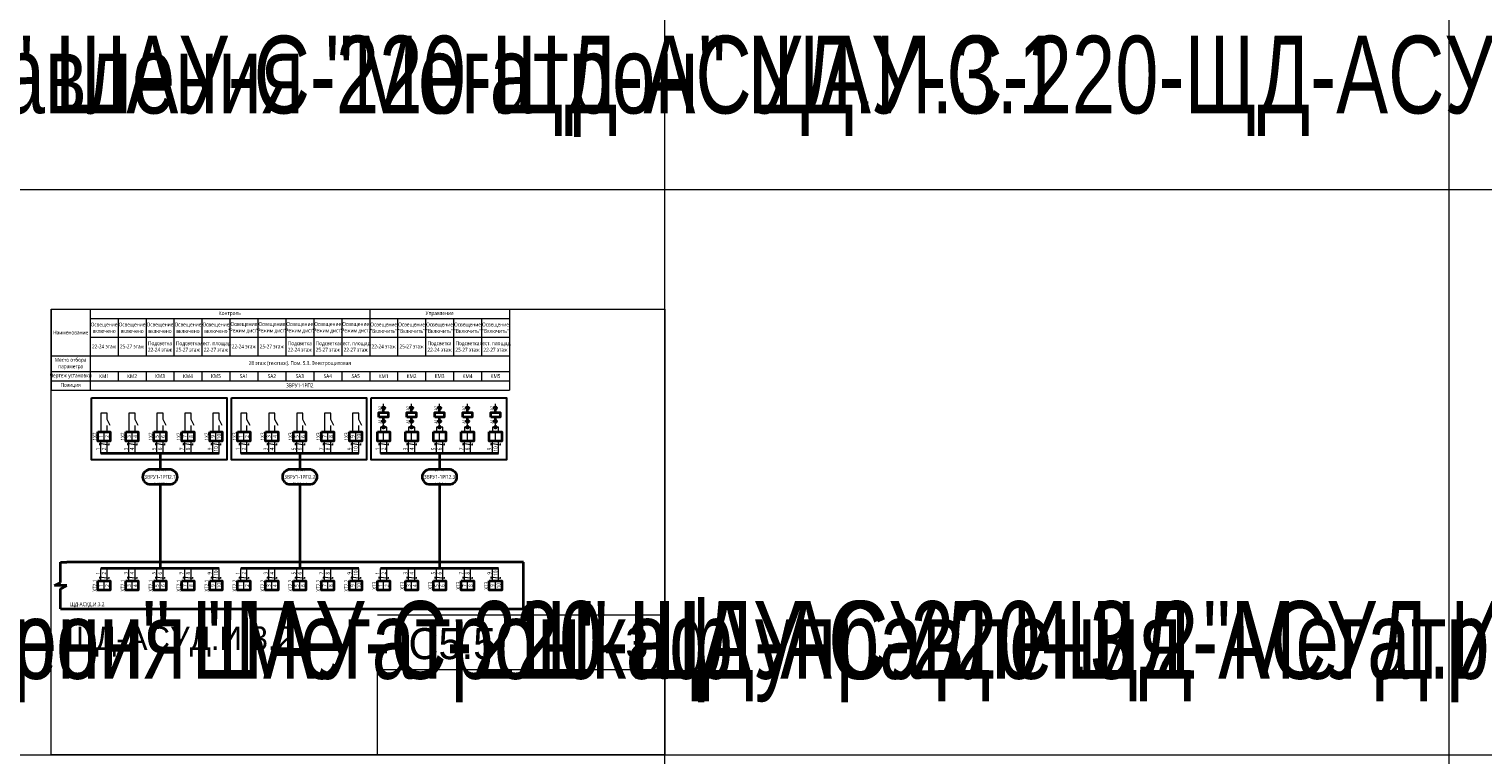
# Model space of a CAD drawing. Header units: millimetres. Extents: x -1173 to 6733, y -4591 to 345.
# Tile 33 of 93: x 415 to 1351, y -3135 to -2668. Entities that reach past the tile are written whole.
import ezdxf
from ezdxf.enums import TextEntityAlignment as Align

# ---------------------------------------------------------------- set-up
doc = ezdxf.new("R2018")
doc.units = ezdxf.units.MM
doc.set_wipeout_variables(frame=1)
doc.layers.get('0').update_dxf_attribs({"lineweight": 15})
for name, color, linetype, lineweight in [('AK_Drawing', 7, 'Continuous', 35), ('AK_Drawing_Thin', 7, 'Continuous', 15), ('AK_Equipment', 7, 'Continuous', 35), ('AK_Multy_Wire', 7, 'Continuous', 35), ('AK_Table', 7, 'Continuous', 35), ('AK_Wire', 7, 'Continuous', 15), ('AK_Wire_Number', 7, 'Continuous', 15)]:
    doc.layers.add(name, color=color, linetype=linetype, lineweight=lineweight)
doc.layers.add('UNPLOTTED', color=2, linetype='Continuous', lineweight=15, plot=False)
doc.styles.add('PT Sans Narrow', font='PTN57F.ttf')
doc.styles.get("Standard").update_dxf_attribs({"font": 'arial.ttf'})
doc.styles.add('Trebuchet MS', font='trebuc.ttf', dxfattribs={"width": 0.75})

# ---------------------------------------------------------------- blocks, each defined once
blk = doc.blocks.new('*U518')
at = {"style": 'Trebuchet MS', "width": 0.75}
blk.add_attdef('TAG1', text='', height=2.5, dxfattribs=at).set_placement((2, -27), align=Align.MIDDLE_LEFT)
at = {"lineweight": 30, "width": 0.75, "flags": 104}
blk.add_attdef('CATDESC', text='', height=2.5, dxfattribs=at).set_placement((282, -25), align=Align.MIDDLE_RIGHT)
at = {"layer": 'UNPLOTTED', "style": 'Trebuchet MS', "width": 0.75, "flags": 8}
for tag, p in [('DESC1', (1, -3)), ('DESC2', (1, -5)), ('DESC3', (1, -7)), ('SYSTEM_NAME', (1, -17.99)), ('FAMILY', (1, -13.73)), ('POSITION_N', (1, -15.99))]:
    blk.add_attdef(tag, p, '', height=1, dxfattribs=at)
blk = doc.blocks.new('*U538')
at = {"style": 'Trebuchet MS', "width": 0.75}
blk.add_attdef('TAG1', text='', height=2.5, dxfattribs=at).set_placement((2, -27), align=Align.MIDDLE_LEFT)
at = {"lineweight": 30, "width": 0.75, "flags": 104}
blk.add_attdef('CATDESC', text='', height=2.5, dxfattribs=at).set_placement((232, -25), align=Align.MIDDLE_RIGHT)
at = {"layer": 'UNPLOTTED', "style": 'Trebuchet MS', "width": 0.75, "flags": 8}
for tag, p in [('DESC1', (1, -3)), ('DESC2', (1, -5)), ('DESC3', (1, -7)), ('SYSTEM_NAME', (1, -17.99)), ('FAMILY', (1, -13.73)), ('POSITION_N', (1, -15.99))]:
    blk.add_attdef(tag, p, '', height=1, dxfattribs=at)
blk = doc.blocks.new('*U70')
at = {"style": 'Trebuchet MS', "width": 0.75}
for tag, flags, p in [('NAME', 9, (-1, 0)), ('ASSYCODE', 9, (-1, -6)), ('TYPE', 9, (-1, -3)), ('MFG', 9, (-1, -9)), ('MESUREMENT_UNITS', 9, (-1, -13.44)), ('WEIGHT', 9, (-1, -18)), ('COUNT', 9, (-1, -16.98)), ('SORTING_SECTION', 9, (-1, -22.98)), ('XREF', 1, (-1, -24))]:
    blk.add_attdef(tag, text='', height=2, dxfattribs=dict(at, flags=flags)).set_placement(p, align=Align.RIGHT)
blk.add_attdef('TAG1', text='', height=2.5, dxfattribs=at).set_placement((2, -27), align=Align.MIDDLE_LEFT)
at = {"lineweight": 30, "width": 0.75, "flags": 104}
blk.add_attdef('CATDESC', text='', height=2.5, dxfattribs=at).set_placement((370, -25), align=Align.MIDDLE_RIGHT)
at = {"layer": 'UNPLOTTED', "style": 'Trebuchet MS', "width": 0.75, "flags": 8}
for tag, p in [('DESC1', (1, -3)), ('DESC2', (1, -5)), ('DESC3', (1, -7)), ('SYSTEM_NAME', (1, -17.99)), ('FAMILY', (1, -13.73)), ('POSITION_N', (1, -15.99))]:
    blk.add_attdef(tag, p, '', height=1, dxfattribs=at)
blk = doc.blocks.new('*U571')
at = {"style": 'Trebuchet MS', "width": 0.75}
blk.add_attdef('TAG1', text='', height=2.5, dxfattribs=at).set_placement((2, -27), align=Align.MIDDLE_LEFT)
at = {"lineweight": 30, "width": 0.75, "flags": 104}
blk.add_attdef('CATDESC', text='', height=2.5, dxfattribs=at).set_placement((156, -25), align=Align.MIDDLE_RIGHT)
at = {"layer": 'UNPLOTTED', "style": 'Trebuchet MS', "width": 0.75, "flags": 8}
for tag, p in [('DESC1', (1, -3)), ('DESC2', (1, -5)), ('DESC3', (1, -7)), ('SYSTEM_NAME', (1, -17.99)), ('FAMILY', (1, -13.73)), ('POSITION_N', (1, -15.99))]:
    blk.add_attdef(tag, p, '', height=1, dxfattribs=at)
blk = doc.blocks.new('*U1')
at = {"layer": 'UNPLOTTED'}
blk.add_line((0, 90), (-185, 90), dxfattribs=at)
for points in [[(0, 0), (-395, 0), (-395, 287), (0, 287)], [(-185, 55), (0, 55), (0, 0), (-185, 0)]]:
    blk.add_lwpolyline(points, close=True, dxfattribs=at)
blk = doc.blocks.new('*U589')
for p, q in [((-4, -13), (-4, 0)), ((-4, 0), (0, 0)), ((294, 0), (0, 0)), ((294, -30), (294, 0)), ((-8, -15), (-4, -13)), ((0, -15), (-8, -15)), ((-4, -17), (0, -15)), ((-4, -30), (-4, -17)), ((-4, -30), (0, -30)), ((0, -30), (294, -30))]:
    blk.add_line(p, q)
at = {"style": 'Trebuchet MS', "width": 0.75}
blk.add_attdef('TAG1', text='', height=2.5, dxfattribs=at).set_placement((2, -27), align=Align.MIDDLE_LEFT)
at = {"lineweight": 30, "width": 0.75, "flags": 104}
blk.add_attdef('CATDESC', text='', height=2.5, dxfattribs=at).set_placement((292, -25), align=Align.MIDDLE_RIGHT)
at = {"layer": 'UNPLOTTED', "style": 'Trebuchet MS', "width": 0.75, "flags": 8}
for tag, p in [('DESC1', (1, -3)), ('DESC2', (1, -5)), ('DESC3', (1, -7)), ('SYSTEM_NAME', (1, -17.99)), ('FAMILY', (1, -13.73)), ('POSITION_N', (1, -15.99))]:
    blk.add_attdef(tag, p, '', height=1, dxfattribs=at)
blk = doc.blocks.new('*U217')
blk.add_wipeout([(0, 0), (0, -6), (8, -6), (8, 0)])
blk.add_lwpolyline([(0, 0), (8, 0), (8, -6), (0, -6)], close=True)
at = {"lineweight": -2}
blk.add_lwpolyline([(4, 0), (8, 0), (8, -6), (4, -6)], close=True, dxfattribs=at)
at = {"style": 'Trebuchet MS', "width": 0.75, "flags": 12}
for tag, p in [('TERM01', (2, -3)), ('TERM02', (6, -3))]:
    blk.add_attdef(tag, text='', height=2.5, rotation=90, dxfattribs=at).set_placement(p, align=Align.MIDDLE_CENTER)
at = {"style": 'Trebuchet MS', "width": 0.75}
blk.add_attdef('TAG1', text='', height=2.5, rotation=90, dxfattribs=at).set_placement((-2, -3), align=Align.MIDDLE_CENTER)
at = {"style": 'Trebuchet MS', "width": 0.75, "flags": 12}
for tag, p in [('NOTE01', (2, -7)), ('NOTE02', (6, -7))]:
    blk.add_attdef(tag, text='', height=2.5, rotation=90, dxfattribs=at).set_placement(p, align=Align.MIDDLE_RIGHT)
blk = doc.blocks.new('*U323')
blk.add_lwpolyline([(-6, 5), (6, 5, -0.414214), (11, 0), (11, 0, -0.414214), (6, -5), (-6, -5, -0.414214), (-11, 0), (-11, 0, -0.414214)], format="xyb", close=True)
at = {"style": 'Trebuchet MS', "width": 0.75}
blk.add_attdef('CA_CIRCUIT_NUMBER', text='', height=2.5, dxfattribs=at).set_placement((0, 0), align=Align.MIDDLE_CENTER)
at = {"lineweight": 30, "width": 0.75, "flags": 1}
blk.add_attdef('CA_CABLE_TYPE', text='', height=2.5, rotation=90, dxfattribs=at).set_placement((0, -25), align=Align.BOTTOM_CENTER)
at = {"style": 'Trebuchet MS', "width": 0.75}
blk.add_attdef('LENGTH', text='', height=2.5, rotation=90, dxfattribs=at).set_placement((2, -24.82), align=Align.MIDDLE_CENTER)
at = {"layer": 'UNPLOTTED', "style": 'Trebuchet MS', "width": 0.75}
for tag, p in [('LOAD_NAME', (0, 4)), ('PANEL_NAME', (0, -4))]:
    blk.add_attdef(tag, text='', height=1, dxfattribs=at).set_placement(p, align=Align.MIDDLE_CENTER)
blk = doc.blocks.new('*U572')
at = {"layer": 'AK_Wire'}
for points in [[(3, 2.5), (3, 1.5), (-3, 2.5), (-3, 1.5)], [(-2, -4), (-2, 4)], [(2, -4), (2, 4)]]:
    blk.add_lwpolyline(points, dxfattribs=at)
blk = doc.blocks.new('*U573')
at = {"layer": 'AK_Drawing', "color": 0, "linetype": 'ByBlock', "lineweight": -2, "transparency": 16777216}
for p in [(0, 0), (18, 0), (36, 0), (54, 0), (72, 0)]:
    blk.add_blockref('*U572', p, dxfattribs=at)
blk = doc.blocks.new('Z')
at = {"layer": 'AK_Wire'}
blk.add_lwpolyline([(3, 0.5), (3, -0.5), (-3, 0.5), (-3, -0.5)], dxfattribs=at)
blk = doc.blocks.new('*U574')
at = {"layer": 'AK_Wire'}
for points in [[(-2, -4), (-2, 4)], [(2, -4), (2, 4)]]:
    blk.add_lwpolyline(points, dxfattribs=at)
blk.add_blockref('Z', (0, -2), dxfattribs=at)
blk = doc.blocks.new('*U575')
at = {"layer": 'AK_Drawing', "color": 0, "linetype": 'ByBlock', "lineweight": -2, "transparency": 16777216}
for p in [(0, 0), (18, 0), (36, 0), (54, 0), (72, 0)]:
    blk.add_blockref('*U574', p, dxfattribs=at)
blk = doc.blocks.new('*U30')
blk.add_line((4, 0), (4, 4))
blk.add_lwpolyline([(6, 4), (4, 8), (4, 12), (0, 12), (0, 0)])
blk = doc.blocks.new('*U578')
at = {"layer": 'AK_Drawing_Thin'}
blk.add_blockref('*U30', (-4, -6.5), dxfattribs=at)
blk = doc.blocks.new('*U579')
at = {"layer": 'AK_Drawing', "color": 0, "linetype": 'ByBlock', "lineweight": -2, "transparency": 16777216}
for p in [(0, 0), (18, 0), (36, 0), (54, 0), (72, 0)]:
    blk.add_blockref('*U578', p, dxfattribs=at)
blk = doc.blocks.new('*U324')
blk.add_lwpolyline([(-6, 5), (6, 5, -0.414214), (11, 0), (11, 0, -0.414214), (6, -5), (-6, -5, -0.414214), (-11, 0), (-11, 0, -0.414214)], format="xyb", close=True)
at = {"style": 'Trebuchet MS', "width": 0.75}
blk.add_attdef('CA_CIRCUIT_NUMBER', text='', height=2.5, dxfattribs=at).set_placement((0, 0), align=Align.MIDDLE_CENTER)
at = {"lineweight": 30, "width": 0.75, "flags": 1}
blk.add_attdef('CA_CABLE_TYPE', text='', height=2.5, rotation=90, dxfattribs=at).set_placement((0, -25), align=Align.BOTTOM_CENTER)
at = {"style": 'Trebuchet MS', "width": 0.75}
blk.add_attdef('LENGTH', text='', height=2.5, rotation=90, dxfattribs=at).set_placement((2, -24.82), align=Align.MIDDLE_CENTER)
at = {"layer": 'UNPLOTTED', "style": 'Trebuchet MS', "width": 0.75}
for tag, p in [('LOAD_NAME', (0, 4)), ('PANEL_NAME', (0, -4))]:
    blk.add_attdef(tag, text='', height=1, dxfattribs=at).set_placement(p, align=Align.MIDDLE_CENTER)
blk = doc.blocks.new('*U584')
at = {"layer": 'AK_Wire'}
for points in [[(3, 2.5), (3, 1.5), (-3, 2.5), (-3, 1.5)], [(-2, -4), (-2, 4)], [(2, -4), (2, 4)]]:
    blk.add_lwpolyline(points, dxfattribs=at)
blk = doc.blocks.new('*U585')
at = {"layer": 'AK_Drawing', "color": 0, "linetype": 'ByBlock', "lineweight": -2, "transparency": 16777216}
for p in [(0, 0), (18, 0), (36, 0), (54, 0), (72, 0)]:
    blk.add_blockref('*U584', p, dxfattribs=at)
blk = doc.blocks.new('*U586')
at = {"layer": 'AK_Wire'}
for points in [[(-2, -4), (-2, 4)], [(2, -4), (2, 4)]]:
    blk.add_lwpolyline(points, dxfattribs=at)
blk.add_blockref('Z', (0, -2), dxfattribs=at)
blk = doc.blocks.new('*U587')
at = {"layer": 'AK_Drawing', "color": 0, "linetype": 'ByBlock', "lineweight": -2, "transparency": 16777216}
for p in [(0, 0), (18, 0), (36, 0), (54, 0), (72, 0)]:
    blk.add_blockref('*U586', p, dxfattribs=at)
blk = doc.blocks.new('*U582')
at = {"layer": 'AK_Drawing_Thin'}
blk.add_blockref('*U30', (-4, -6.5), dxfattribs=at)
blk = doc.blocks.new('*U583')
at = {"layer": 'AK_Drawing', "color": 0, "linetype": 'ByBlock', "lineweight": -2, "transparency": 16777216}
for p in [(0, 0), (18, 0), (36, 0), (54, 0), (72, 0)]:
    blk.add_blockref('*U582', p, dxfattribs=at)
blk = doc.blocks.new('*T588')
at = {"layer": 'AK_Table', "color": 0, "linetype": 'ByBlock', "lineweight": -2, "transparency": 16777216}
for p, q in [((0, 0), (295, 0)), ((0, 0), (0, -52.13)), ((25, 0), (25, -52.13)), ((205, 0), (205, -30.13)), ((295, 0), (295, -52.13)), ((25, -6), (295, -6)), ((43, -6), (43, -30.13)), ((61, -6), (61, -30.13)), ((79, -6), (79, -30.13)), ((97, -6), (97, -30.13)), ((115, -6), (115, -30.13)), ((133, -6), (133, -30.13)), ((151, -6), (151, -30.13)), ((169, -6), (169, -30.13)), ((187, -6), (187, -30.13)), ((223, -6), (223, -30.13)), ((241, -6), (241, -30.13)), ((259, -6), (259, -30.13)), ((277, -6), (277, -30.13)), ((25, -18), (295, -18)), ((0, -30.13), (295, -30.13)), ((0, -40.13), (295, -40.13)), ((0, -46.13), (295, -46.13)), ((43, -40.13), (43, -46.13)), ((61, -40.13), (61, -46.13)), ((79, -40.13), (79, -46.13)), ((97, -40.13), (97, -46.13)), ((115, -40.13), (115, -46.13)), ((133, -40.13), (133, -46.13)), ((151, -40.13), (151, -46.13)), ((169, -40.13), (169, -46.13)), ((187, -40.13), (187, -46.13)), ((205, -40.13), (205, -46.13)), ((223, -40.13), (223, -46.13)), ((241, -40.13), (241, -46.13)), ((259, -40.13), (259, -46.13)), ((277, -40.13), (277, -46.13)), ((0, -52.13), (295, -52.13))]:
    blk.add_line(p, q, dxfattribs=at)
at = {"layer": 'AK_Table', "color": 0, "transparency": 16777216, "char_height": 2.5, "attachment_point": 5, "style": 'Trebuchet MS'}
for s, insert, width in [('{\\C256;Освещение включено\\P}', (34, -12), 17), ('{\\C256;Освещение включено\\P}', (52, -12), 17), ('{\\C256;Освещение включено\\P}', (70, -12), 17), ('{\\C256;Освещение включено\\P}', (88, -12), 17), ('{\\C256;Освещение включено\\P}', (106, -12), 17), ('Контроль', (115, -3), 179), ('Освещение "Режим дист."', (124, -12), 17), ('Освещение "Режим дист."', (142, -12), 17), ('Освещение "Режим дист."', (160, -12), 17), ('Освещение "Режим дист."', (178, -12), 17), ('Освещение "Режим дист."', (196, -12), 17), ('{\\C256;Освещение "Включить"}', (214, -12), 17), ('{\\C256;Освещение "Включить"}', (232, -12), 17), ('Управление', (250, -3), 89), ('{\\C256;Освещение "Включить"}', (250, -12), 17), ('{\\C256;Освещение "Включить"}', (268, -12), 17), ('{\\C256;Освещение "Включить"}', (286, -12), 17), ('Наименование', (12.5, -15.07), 24), ('Подсветка 22-24 этаж', (70, -24.07), 17), ('Подсветка 25-27 этаж', (88, -24.07), 17), ('лест. площад. 22-27 этаж', (106, -24.07), 17), ('Подсветка 22-24 этаж', (160, -24.07), 17), ('Подсветка 25-27 этаж', (178, -24.07), 17), ('лест. площад. 22-27 этаж', (196, -24.07), 17), ('Подсветка 22-24 этаж', (250, -24.07), 17), ('Подсветка 25-27 этаж', (268, -24.07), 17), ('лест. площад. 22-27 этаж', (286, -24.07), 17), ('22-24 этаж', (34, -24.07), 17), ('25-27 этаж', (52, -24.07), 17), ('22-24 этаж', (124, -24.07), 17), ('25-27 этаж', (142, -24.07), 17), ('22-24 этаж', (214, -24.07), 17), ('25-27 этаж', (232, -24.07), 17), ('Место отбора параметра', (12.5, -35.13), 23), ('28 этаж (техэтаж). Пом. 5.3. Электрощитовая', (160, -35.13), 269), ('Чертеж установки', (12.5, -43.13), 23), ('КМ1', (34, -43.13), 17), ('КМ2', (52, -43.13), 17), ('КМ3', (70, -43.13), 17), ('КМ4', (88, -43.13), 17), ('КМ5', (106, -43.13), 17), ('SA1', (124, -43.13), 17), ('SA2', (142, -43.13), 17), ('SA3', (160, -43.13), 17), ('SA4', (178, -43.13), 17), ('SA5', (196, -43.13), 17), ('КМ1', (214, -43.13), 17), ('КМ2', (232, -43.13), 17), ('КМ3', (250, -43.13), 17), ('КМ4', (268, -43.13), 17), ('КМ5', (286, -43.13), 17), ('Позиция', (12.5, -49.13), 23), ('3ВРУ1-1РП2', (160, -49.13), 269)]:
    blk.add_mtext(s, dxfattribs=dict(at, insert=insert, width=width))
blk = doc.blocks.new('*U332')
blk.add_lwpolyline([(-6, 5), (6, 5, -0.414214), (11, 0), (11, 0, -0.414214), (6, -5), (-6, -5, -0.414214), (-11, 0), (-11, 0, -0.414214)], format="xyb", close=True)
at = {"style": 'Trebuchet MS', "width": 0.75}
blk.add_attdef('CA_CIRCUIT_NUMBER', text='', height=2.5, dxfattribs=at).set_placement((0, 0), align=Align.MIDDLE_CENTER)
at = {"lineweight": 30, "width": 0.75, "flags": 1}
blk.add_attdef('CA_CABLE_TYPE', text='', height=2.5, rotation=90, dxfattribs=at).set_placement((0, -25), align=Align.BOTTOM_CENTER)
at = {"style": 'Trebuchet MS', "width": 0.75}
blk.add_attdef('LENGTH', text='', height=2.5, rotation=90, dxfattribs=at).set_placement((2, -24.82), align=Align.MIDDLE_CENTER)
at = {"layer": 'UNPLOTTED', "style": 'Trebuchet MS', "width": 0.75}
for tag, p in [('LOAD_NAME', (0, 4)), ('PANEL_NAME', (0, -4))]:
    blk.add_attdef(tag, text='', height=1, dxfattribs=at).set_placement(p, align=Align.MIDDLE_CENTER)
blk = doc.blocks.new('*U576')
at = {"layer": 'AK_Wire'}
for points in [[(3, 2.5), (3, 1.5), (-3, 2.5), (-3, 1.5)], [(-2, -4), (-2, 4)], [(2, -4), (2, 4)]]:
    blk.add_lwpolyline(points, dxfattribs=at)
blk = doc.blocks.new('*U577')
at = {"layer": 'AK_Drawing', "color": 0, "linetype": 'ByBlock', "lineweight": -2, "transparency": 16777216}
for p in [(0, 0), (18, 0), (36, 0), (54, 0), (72, 0)]:
    blk.add_blockref('*U576', p, dxfattribs=at)
blk = doc.blocks.new('WDDOT')
for radius in [0.7, 0.5, 0.3, 0.1]:
    blk.add_circle((0, 0), radius)
blk = doc.blocks.new('*U212')
at = {"layer": 'AK_Drawing'}
blk.add_lwpolyline([(-1, 9.5), (-1, 12.5), (5, 12.5), (5, 9.5)], close=True, dxfattribs=at)
for points in [[(1.2, 16.05), (2.8, 14.45)], [(2, 12.5), (2, 14.5)], [(2, 7.5), (2, 9.5)], [(1.2, 7.55), (2.8, 5.95)]]:
    blk.add_lwpolyline(points, dxfattribs=at)
for centre in [(2, 15.25), (2, 6.75)]:
    blk.add_circle(centre, 0.75, dxfattribs=at)
at = {"layer": 'AK_Drawing_Thin'}
for points in [[(2, 16), (2, 18)], [(4, 0), (4, 3), (0, 3), (0, 0)], [(2, 3), (2, 6)]]:
    blk.add_lwpolyline(points, dxfattribs=at)
at = {"layer": 'AK_Drawing'}
blk.add_blockref('WDDOT', (2, 3), dxfattribs=at)
at = {"style": 'Trebuchet MS', "width": 0.75}
for tag, p in [('TAG1', (-3, 11)), ('TAG2', (7, 11.5))]:
    blk.add_attdef(tag, text='', height=2.5, rotation=90, dxfattribs=at).set_placement(p, align=Align.MIDDLE_CENTER)
at = {"layer": 'AK_Equipment', "style": 'Trebuchet MS', "width": 0.75}
for s, p in [('A2', (1.25, 15.25)), ('A1', (1.25, 6.75))]:
    blk.add_text(s, height=2, rotation=90, dxfattribs=at).set_placement(p, align=Align.BOTTOM_CENTER)
blk = doc.blocks.new('*U580')
at = {"layer": 'AK_Wire'}
for points in [[(-2, -4), (-2, 4)], [(2, -4), (2, 4)]]:
    blk.add_lwpolyline(points, dxfattribs=at)
blk.add_blockref('Z', (0, -2), dxfattribs=at)
blk = doc.blocks.new('*U581')
at = {"layer": 'AK_Drawing', "color": 0, "linetype": 'ByBlock', "lineweight": -2, "transparency": 16777216}
for p in [(0, 0), (18, 0), (36, 0), (54, 0), (72, 0)]:
    blk.add_blockref('*U580', p, dxfattribs=at)

msp = doc.modelspace()

# ---------------------------------------------------------------- linework, layer by layer
at = {"layer": 'AK_Multy_Wire'}
for p, q in [((537, -2941), (461, -2941)), ((627, -2941), (551, -2941)), ((717, -2941), (641, -2941)), ((537, -3015), (461, -3015)), ((627, -3015), (551, -3015)), ((717, -3015), (641, -3015))]:
    msp.add_line(p, q, dxfattribs=at)
for points in [[(499, -2941), (499, -2951)], [(589, -2941), (589, -2951)], [(679, -2941), (679, -2951)], [(499, -2961), (499, -3015)], [(589, -2961), (589, -3015)], [(679, -2961), (679, -3015)]]:
    msp.add_lwpolyline(points, dxfattribs=at)
at = {"layer": 'UNPLOTTED', "color": 2, "true_color": 0xf1eb1f}
for p, direction in [((824, -1679), (0, 1)), ((1329, -1679), (0, 1)), ((-778, -2771), (1, 0)), ((-778, -3135), (1, 0))]:
    msp.add_xline(p, direction, dxfattribs=at)

# ---------------------------------------------------------------- block references
msp.add_blockref('*T588', (429, -2848))
at = {"layer": 'AK_Drawing'}
for name, p in [('*U575', (463, -3019)), ('*U587', (553, -3019)), ('*U581', (643, -3019))]:
    msp.add_blockref(name, p, dxfattribs=at)
at = {"layer": 'AK_Equipment'}
ref = msp.add_blockref('*U518', (-562, -2647), dxfattribs=at)
lines = msp.add_mtext('\\W0.7500;Шкаф управления "Мегатрон" ШАУ-С-220-ЩД-АСУД.И.3.1 ', dxfattribs={"layer": '0', "insert": (-280, -2672), "char_height": 50, "attachment_point": 1})
ref.add_attrib('CATDESC', '', (-280, -2672), dxfattribs={"flags": 104}).embed_mtext(lines)
ref = msp.add_blockref('*U538', (-66, -2647), dxfattribs=at)
lines = msp.add_mtext('\\W0.7500;Шкаф управления "Мегатрон" ШАУ-С-220-ЩД-АСУД.И.3.1 ', dxfattribs={"layer": '0', "insert": (166, -2672), "char_height": 50, "attachment_point": 1})
ref.add_attrib('CATDESC', '', (166, -2672), dxfattribs={"flags": 104}).embed_mtext(lines)
ref = msp.add_blockref('*U70', (-562, -3011), dxfattribs=at)
lines = msp.add_mtext('\\W0.7500;Шкаф управления "Мегатрон" ШАУ-С-220-ЩД-АСУД.И.3.2', dxfattribs={"layer": '0', "insert": (-192, -3036), "char_height": 50, "attachment_point": 1})
ref.add_attrib('CATDESC', '', (-192, -3036), dxfattribs={"flags": 104}).embed_mtext(lines)
ref = msp.add_blockref('*U571', (-66, -3011), dxfattribs=at)
lines = msp.add_mtext('\\W0.7500;Шкаф управления "Мегатрон" ШАУ-С-220-ЩД-АСУД.И.3.2', dxfattribs={"layer": '0', "insert": (90, -3036), "char_height": 50, "attachment_point": 1})
ref.add_attrib('CATDESC', '', (90, -3036), dxfattribs={"flags": 104}).embed_mtext(lines)
ref = msp.add_blockref('*U589', (439, -3011), dxfattribs=at)
ref.add_attrib('TAG1', 'ЩД-АСУД.И.3.2', dxfattribs={"layer": '0', "height": 2.5, "style": 'Trebuchet MS', "width": 0.75}).set_placement((441, -3038), align=Align.MIDDLE_LEFT)
lines = msp.add_mtext('\\W0.7500;Шкаф управления "Мегатрон" ШАУ-С-220-ЩД-АСУД.И.3.2', dxfattribs={"layer": '0', "insert": (731, -3036), "char_height": 50, "attachment_point": 1})
ref.add_attrib('CATDESC', '', (731, -3036), dxfattribs={"flags": 104}).embed_mtext(lines)
at = {"layer": 'AK_Multy_Wire', "ltscale": 10}
for name, p, values in [('*U323', (499, -2956), {'CA_CIRCUIT_NUMBER': '3ВРУ1-1РП2.1', 'PANEL_NAME': 'ЩД-АСУД.И.5.1', 'LOAD_NAME': '5ВРУ1.1-РП5'}), ('*U324', (589, -2956), {'CA_CIRCUIT_NUMBER': '3ВРУ1-1РП2.2', 'PANEL_NAME': 'ЩД-АСУД.И.5.1', 'LOAD_NAME': '5ВРУ1.1-РП5'}), ('*U332', (679, -2956), {'CA_CIRCUIT_NUMBER': '3ВРУ1-1РП2.3', 'PANEL_NAME': 'ЩД-АСУД.И.5.1', 'LOAD_NAME': '5ВРУ1.1-РП3'})]:
    msp.add_blockref(name, p, dxfattribs=at).add_auto_attribs(values)
at = {"layer": 'UNPLOTTED'}
msp.add_blockref('*U1', (824, -3135), dxfattribs=at)

# ---------------------------------------------------------------- texts
at = {"layer": 'AK_Wire_Number', "style": 'Trebuchet MS', "width": 0.75}
for s, p in [('1', (461, -2938)), ('2', (465, -2938)), ('3', (479, -2938)), ('4', (483, -2938)), ('5', (497, -2938)), ('6', (501, -2938)), ('7', (515, -2938)), ('8', (519, -2938)), ('9', (533, -2938)), ('10', (537, -2938)), ('1', (551, -2938)), ('2', (555, -2938)), ('3', (569, -2938)), ('4', (573, -2938)), ('5', (587, -2938)), ('6', (591, -2938)), ('7', (605, -2938)), ('8', (609, -2938)), ('9', (623, -2938)), ('10', (627, -2938)), ('1', (641, -2938)), ('2', (645, -2938)), ('3', (659, -2938)), ('4', (663, -2938)), ('5', (677, -2938)), ('6', (681, -2938)), ('7', (695, -2938)), ('8', (699, -2938)), ('9', (713, -2938)), ('10', (717, -2938)), ('1', (461, -3018)), ('2', (465, -3018)), ('3', (479, -3018)), ('4', (483, -3018)), ('5', (497, -3018)), ('6', (501, -3018)), ('7', (515, -3018)), ('8', (519, -3018)), ('9', (533, -3018)), ('10', (537, -3018)), ('1', (551, -3018)), ('2', (555, -3018)), ('3', (569, -3018)), ('4', (573, -3018)), ('5', (587, -3018)), ('6', (591, -3018)), ('7', (605, -3018)), ('8', (609, -3018)), ('9', (623, -3018)), ('10', (627, -3018)), ('1', (641, -3018)), ('2', (645, -3018)), ('3', (659, -3018)), ('4', (663, -3018)), ('5', (677, -3018)), ('6', (681, -3018)), ('7', (695, -3018)), ('8', (699, -3018)), ('9', (713, -3018)), ('10', (717, -3018))]:
    msp.add_text(s, height=2.5, rotation=90, dxfattribs=at).set_placement(p, align=Align.BOTTOM_CENTER)
at = {"layer": 'UNPLOTTED', "style": 'PT Sans Narrow'}
msp.add_text('ЩД-АСУД.И.3.2', height=15, dxfattribs=at).set_placement((438.49, -3067.35))
msp.add_text('С5.5', height=20, dxfattribs=at).set_placement((715.49, -3073.35), align=Align.RIGHT)
msp.add_text('3', height=20, dxfattribs=at).set_placement((806, -3073), align=Align.CENTER)

# ---------------------------------------------------------------- next in the draw order: block references
at = {"layer": 'AK_Equipment', "lineweight": 15}
ref = msp.add_blockref('*U217', (459, -2927), dxfattribs=at)
ref.add_attrib('TAG1', '1X2', dxfattribs={"layer": '0', "height": 2.5, "rotation": 90, "style": 'Trebuchet MS', "width": 0.75}).set_placement((457, -2930), align=Align.MIDDLE_CENTER)
ref.add_attrib('TERM01', '1', dxfattribs={"layer": '0', "height": 2.5, "rotation": 90, "style": 'Trebuchet MS', "width": 0.75}).set_placement((461, -2930), align=Align.MIDDLE_CENTER)
ref.add_attrib('TERM02', '2', dxfattribs={"layer": '0', "height": 2.5, "rotation": 90, "style": 'Trebuchet MS', "width": 0.75}).set_placement((465, -2930), align=Align.MIDDLE_CENTER)
ref = msp.add_blockref('*U217', (477, -2927), dxfattribs=at)
ref.add_attrib('TAG1', '1X2', dxfattribs={"layer": '0', "height": 2.5, "rotation": 90, "style": 'Trebuchet MS', "width": 0.75}).set_placement((475, -2930), align=Align.MIDDLE_CENTER)
ref.add_attrib('TERM01', '3', dxfattribs={"layer": '0', "height": 2.5, "rotation": 90, "style": 'Trebuchet MS', "width": 0.75}).set_placement((479, -2930), align=Align.MIDDLE_CENTER)
ref.add_attrib('TERM02', '4', dxfattribs={"layer": '0', "height": 2.5, "rotation": 90, "style": 'Trebuchet MS', "width": 0.75}).set_placement((483, -2930), align=Align.MIDDLE_CENTER)
ref = msp.add_blockref('*U217', (495, -2927), dxfattribs=at)
ref.add_attrib('TAG1', '1X2', dxfattribs={"layer": '0', "height": 2.5, "rotation": 90, "style": 'Trebuchet MS', "width": 0.75}).set_placement((493, -2930), align=Align.MIDDLE_CENTER)
ref.add_attrib('TERM01', '5', dxfattribs={"layer": '0', "height": 2.5, "rotation": 90, "style": 'Trebuchet MS', "width": 0.75}).set_placement((497, -2930), align=Align.MIDDLE_CENTER)
ref.add_attrib('TERM02', '6', dxfattribs={"layer": '0', "height": 2.5, "rotation": 90, "style": 'Trebuchet MS', "width": 0.75}).set_placement((501, -2930), align=Align.MIDDLE_CENTER)
ref = msp.add_blockref('*U217', (513, -2927), dxfattribs=at)
ref.add_attrib('TAG1', '1X2', dxfattribs={"layer": '0', "height": 2.5, "rotation": 90, "style": 'Trebuchet MS', "width": 0.75}).set_placement((511, -2930), align=Align.MIDDLE_CENTER)
ref.add_attrib('TERM01', '7', dxfattribs={"layer": '0', "height": 2.5, "rotation": 90, "style": 'Trebuchet MS', "width": 0.75}).set_placement((515, -2930), align=Align.MIDDLE_CENTER)
ref.add_attrib('TERM02', '8', dxfattribs={"layer": '0', "height": 2.5, "rotation": 90, "style": 'Trebuchet MS', "width": 0.75}).set_placement((519, -2930), align=Align.MIDDLE_CENTER)
ref = msp.add_blockref('*U217', (531, -2927), dxfattribs=at)
ref.add_attrib('TAG1', '1X2', dxfattribs={"layer": '0', "height": 2.5, "rotation": 90, "style": 'Trebuchet MS', "width": 0.75}).set_placement((529, -2930), align=Align.MIDDLE_CENTER)
ref.add_attrib('TERM01', '9', dxfattribs={"layer": '0', "height": 2.5, "rotation": 90, "style": 'Trebuchet MS', "width": 0.75}).set_placement((533, -2930), align=Align.MIDDLE_CENTER)
ref.add_attrib('TERM02', '10', dxfattribs={"layer": '0', "height": 2.5, "rotation": 90, "style": 'Trebuchet MS', "width": 0.75}).set_placement((537, -2930), align=Align.MIDDLE_CENTER)
ref = msp.add_blockref('*U217', (567, -2927), dxfattribs=at)
ref.add_attrib('TAG1', '1X3', dxfattribs={"layer": '0', "height": 2.5, "rotation": 90, "style": 'Trebuchet MS', "width": 0.75}).set_placement((565, -2930), align=Align.MIDDLE_CENTER)
ref.add_attrib('TERM01', '3', dxfattribs={"layer": '0', "height": 2.5, "rotation": 90, "style": 'Trebuchet MS', "width": 0.75}).set_placement((569, -2930), align=Align.MIDDLE_CENTER)
ref.add_attrib('TERM02', '4', dxfattribs={"layer": '0', "height": 2.5, "rotation": 90, "style": 'Trebuchet MS', "width": 0.75}).set_placement((573, -2930), align=Align.MIDDLE_CENTER)
ref = msp.add_blockref('*U217', (585, -2927), dxfattribs=at)
ref.add_attrib('TAG1', '1X3', dxfattribs={"layer": '0', "height": 2.5, "rotation": 90, "style": 'Trebuchet MS', "width": 0.75}).set_placement((583, -2930), align=Align.MIDDLE_CENTER)
ref.add_attrib('TERM01', '5', dxfattribs={"layer": '0', "height": 2.5, "rotation": 90, "style": 'Trebuchet MS', "width": 0.75}).set_placement((587, -2930), align=Align.MIDDLE_CENTER)
ref.add_attrib('TERM02', '6', dxfattribs={"layer": '0', "height": 2.5, "rotation": 90, "style": 'Trebuchet MS', "width": 0.75}).set_placement((591, -2930), align=Align.MIDDLE_CENTER)
ref = msp.add_blockref('*U217', (603, -2927), dxfattribs=at)
ref.add_attrib('TAG1', '1X3', dxfattribs={"layer": '0', "height": 2.5, "rotation": 90, "style": 'Trebuchet MS', "width": 0.75}).set_placement((601, -2930), align=Align.MIDDLE_CENTER)
ref.add_attrib('TERM01', '7', dxfattribs={"layer": '0', "height": 2.5, "rotation": 90, "style": 'Trebuchet MS', "width": 0.75}).set_placement((605, -2930), align=Align.MIDDLE_CENTER)
ref.add_attrib('TERM02', '8', dxfattribs={"layer": '0', "height": 2.5, "rotation": 90, "style": 'Trebuchet MS', "width": 0.75}).set_placement((609, -2930), align=Align.MIDDLE_CENTER)
ref = msp.add_blockref('*U217', (621, -2927), dxfattribs=at)
ref.add_attrib('TAG1', '1X3', dxfattribs={"layer": '0', "height": 2.5, "rotation": 90, "style": 'Trebuchet MS', "width": 0.75}).set_placement((619, -2930), align=Align.MIDDLE_CENTER)
ref.add_attrib('TERM01', '9', dxfattribs={"layer": '0', "height": 2.5, "rotation": 90, "style": 'Trebuchet MS', "width": 0.75}).set_placement((623, -2930), align=Align.MIDDLE_CENTER)
ref.add_attrib('TERM02', '10', dxfattribs={"layer": '0', "height": 2.5, "rotation": 90, "style": 'Trebuchet MS', "width": 0.75}).set_placement((627, -2930), align=Align.MIDDLE_CENTER)
for p in [(639, -2927), (657, -2927), (675, -2927), (693, -2927), (711, -2927)]:
    msp.add_blockref('*U217', p, dxfattribs=at)
ref = msp.add_blockref('*U217', (459, -3023), dxfattribs=at)
ref.add_attrib('TAG1', 'XT2.1', dxfattribs={"layer": '0', "height": 2.5, "rotation": 90, "style": 'Trebuchet MS', "width": 0.75}).set_placement((457, -3026), align=Align.MIDDLE_CENTER)
ref.add_attrib('TERM01', '1', dxfattribs={"layer": '0', "height": 2.5, "rotation": 90, "style": 'Trebuchet MS', "width": 0.75}).set_placement((461, -3026), align=Align.MIDDLE_CENTER)
ref.add_attrib('TERM02', '2', dxfattribs={"layer": '0', "height": 2.5, "rotation": 90, "style": 'Trebuchet MS', "width": 0.75}).set_placement((465, -3026), align=Align.MIDDLE_CENTER)
ref = msp.add_blockref('*U217', (477, -3023), dxfattribs=at)
ref.add_attrib('TAG1', 'XT2.1', dxfattribs={"layer": '0', "height": 2.5, "rotation": 90, "style": 'Trebuchet MS', "width": 0.75}).set_placement((475, -3026), align=Align.MIDDLE_CENTER)
ref.add_attrib('TERM01', '3', dxfattribs={"layer": '0', "height": 2.5, "rotation": 90, "style": 'Trebuchet MS', "width": 0.75}).set_placement((479, -3026), align=Align.MIDDLE_CENTER)
ref.add_attrib('TERM02', '4', dxfattribs={"layer": '0', "height": 2.5, "rotation": 90, "style": 'Trebuchet MS', "width": 0.75}).set_placement((483, -3026), align=Align.MIDDLE_CENTER)
ref = msp.add_blockref('*U217', (495, -3023), dxfattribs=at)
ref.add_attrib('TAG1', 'XT2.1', dxfattribs={"layer": '0', "height": 2.5, "rotation": 90, "style": 'Trebuchet MS', "width": 0.75}).set_placement((493, -3026), align=Align.MIDDLE_CENTER)
ref.add_attrib('TERM01', '5', dxfattribs={"layer": '0', "height": 2.5, "rotation": 90, "style": 'Trebuchet MS', "width": 0.75}).set_placement((497, -3026), align=Align.MIDDLE_CENTER)
ref.add_attrib('TERM02', '6', dxfattribs={"layer": '0', "height": 2.5, "rotation": 90, "style": 'Trebuchet MS', "width": 0.75}).set_placement((501, -3026), align=Align.MIDDLE_CENTER)
ref = msp.add_blockref('*U217', (513, -3023), dxfattribs=at)
ref.add_attrib('TAG1', 'XT2.1', dxfattribs={"layer": '0', "height": 2.5, "rotation": 90, "style": 'Trebuchet MS', "width": 0.75}).set_placement((511, -3026), align=Align.MIDDLE_CENTER)
ref.add_attrib('TERM01', '7', dxfattribs={"layer": '0', "height": 2.5, "rotation": 90, "style": 'Trebuchet MS', "width": 0.75}).set_placement((515, -3026), align=Align.MIDDLE_CENTER)
ref.add_attrib('TERM02', '8', dxfattribs={"layer": '0', "height": 2.5, "rotation": 90, "style": 'Trebuchet MS', "width": 0.75}).set_placement((519, -3026), align=Align.MIDDLE_CENTER)
ref = msp.add_blockref('*U217', (531, -3023), dxfattribs=at)
ref.add_attrib('TAG1', 'XT2.1', dxfattribs={"layer": '0', "height": 2.5, "rotation": 90, "style": 'Trebuchet MS', "width": 0.75}).set_placement((529, -3026), align=Align.MIDDLE_CENTER)
ref.add_attrib('TERM01', '9', dxfattribs={"layer": '0', "height": 2.5, "rotation": 90, "style": 'Trebuchet MS', "width": 0.75}).set_placement((533, -3026), align=Align.MIDDLE_CENTER)
ref.add_attrib('TERM02', '10', dxfattribs={"layer": '0', "height": 2.5, "rotation": 90, "style": 'Trebuchet MS', "width": 0.75}).set_placement((537, -3026), align=Align.MIDDLE_CENTER)
ref = msp.add_blockref('*U217', (549, -3023), dxfattribs=at)
ref.add_attrib('TAG1', 'XT2.2', dxfattribs={"layer": '0', "height": 2.5, "rotation": 90, "style": 'Trebuchet MS', "width": 0.75}).set_placement((547, -3026), align=Align.MIDDLE_CENTER)
ref.add_attrib('TERM01', '1', dxfattribs={"layer": '0', "height": 2.5, "rotation": 90, "style": 'Trebuchet MS', "width": 0.75}).set_placement((551, -3026), align=Align.MIDDLE_CENTER)
ref.add_attrib('TERM02', '2', dxfattribs={"layer": '0', "height": 2.5, "rotation": 90, "style": 'Trebuchet MS', "width": 0.75}).set_placement((555, -3026), align=Align.MIDDLE_CENTER)
ref = msp.add_blockref('*U217', (567, -3023), dxfattribs=at)
ref.add_attrib('TAG1', 'XT2.2', dxfattribs={"layer": '0', "height": 2.5, "rotation": 90, "style": 'Trebuchet MS', "width": 0.75}).set_placement((565, -3026), align=Align.MIDDLE_CENTER)
ref.add_attrib('TERM01', '3', dxfattribs={"layer": '0', "height": 2.5, "rotation": 90, "style": 'Trebuchet MS', "width": 0.75}).set_placement((569, -3026), align=Align.MIDDLE_CENTER)
ref.add_attrib('TERM02', '4', dxfattribs={"layer": '0', "height": 2.5, "rotation": 90, "style": 'Trebuchet MS', "width": 0.75}).set_placement((573, -3026), align=Align.MIDDLE_CENTER)
ref = msp.add_blockref('*U217', (585, -3023), dxfattribs=at)
ref.add_attrib('TAG1', 'XT2.2', dxfattribs={"layer": '0', "height": 2.5, "rotation": 90, "style": 'Trebuchet MS', "width": 0.75}).set_placement((583, -3026), align=Align.MIDDLE_CENTER)
ref.add_attrib('TERM01', '5', dxfattribs={"layer": '0', "height": 2.5, "rotation": 90, "style": 'Trebuchet MS', "width": 0.75}).set_placement((587, -3026), align=Align.MIDDLE_CENTER)
ref.add_attrib('TERM02', '6', dxfattribs={"layer": '0', "height": 2.5, "rotation": 90, "style": 'Trebuchet MS', "width": 0.75}).set_placement((591, -3026), align=Align.MIDDLE_CENTER)
ref = msp.add_blockref('*U217', (603, -3023), dxfattribs=at)
ref.add_attrib('TAG1', 'XT2.2', dxfattribs={"layer": '0', "height": 2.5, "rotation": 90, "style": 'Trebuchet MS', "width": 0.75}).set_placement((601, -3026), align=Align.MIDDLE_CENTER)
ref.add_attrib('TERM01', '7', dxfattribs={"layer": '0', "height": 2.5, "rotation": 90, "style": 'Trebuchet MS', "width": 0.75}).set_placement((605, -3026), align=Align.MIDDLE_CENTER)
ref.add_attrib('TERM02', '8', dxfattribs={"layer": '0', "height": 2.5, "rotation": 90, "style": 'Trebuchet MS', "width": 0.75}).set_placement((609, -3026), align=Align.MIDDLE_CENTER)
ref = msp.add_blockref('*U217', (621, -3023), dxfattribs=at)
ref.add_attrib('TAG1', 'XT2.2', dxfattribs={"layer": '0', "height": 2.5, "rotation": 90, "style": 'Trebuchet MS', "width": 0.75}).set_placement((619, -3026), align=Align.MIDDLE_CENTER)
ref.add_attrib('TERM01', '9', dxfattribs={"layer": '0', "height": 2.5, "rotation": 90, "style": 'Trebuchet MS', "width": 0.75}).set_placement((623, -3026), align=Align.MIDDLE_CENTER)
ref.add_attrib('TERM02', '10', dxfattribs={"layer": '0', "height": 2.5, "rotation": 90, "style": 'Trebuchet MS', "width": 0.75}).set_placement((627, -3026), align=Align.MIDDLE_CENTER)
ref = msp.add_blockref('*U217', (639, -3023), dxfattribs=at)
ref.add_attrib('TAG1', 'XT3', dxfattribs={"layer": '0', "height": 2.5, "rotation": 90, "style": 'Trebuchet MS', "width": 0.75}).set_placement((637, -3026), align=Align.MIDDLE_CENTER)
ref.add_attrib('TERM01', '1', dxfattribs={"layer": '0', "height": 2.5, "rotation": 90, "style": 'Trebuchet MS', "width": 0.75}).set_placement((641, -3026), align=Align.MIDDLE_CENTER)
ref.add_attrib('TERM02', '2', dxfattribs={"layer": '0', "height": 2.5, "rotation": 90, "style": 'Trebuchet MS', "width": 0.75}).set_placement((645, -3026), align=Align.MIDDLE_CENTER)
ref = msp.add_blockref('*U217', (657, -3023), dxfattribs=at)
ref.add_attrib('TAG1', 'XT3', dxfattribs={"layer": '0', "height": 2.5, "rotation": 90, "style": 'Trebuchet MS', "width": 0.75}).set_placement((655, -3026), align=Align.MIDDLE_CENTER)
ref.add_attrib('TERM01', '3', dxfattribs={"layer": '0', "height": 2.5, "rotation": 90, "style": 'Trebuchet MS', "width": 0.75}).set_placement((659, -3026), align=Align.MIDDLE_CENTER)
ref.add_attrib('TERM02', '4', dxfattribs={"layer": '0', "height": 2.5, "rotation": 90, "style": 'Trebuchet MS', "width": 0.75}).set_placement((663, -3026), align=Align.MIDDLE_CENTER)
ref = msp.add_blockref('*U217', (675, -3023), dxfattribs=at)
ref.add_attrib('TAG1', 'XT3', dxfattribs={"layer": '0', "height": 2.5, "rotation": 90, "style": 'Trebuchet MS', "width": 0.75}).set_placement((673, -3026), align=Align.MIDDLE_CENTER)
ref.add_attrib('TERM01', '5', dxfattribs={"layer": '0', "height": 2.5, "rotation": 90, "style": 'Trebuchet MS', "width": 0.75}).set_placement((677, -3026), align=Align.MIDDLE_CENTER)
ref.add_attrib('TERM02', '6', dxfattribs={"layer": '0', "height": 2.5, "rotation": 90, "style": 'Trebuchet MS', "width": 0.75}).set_placement((681, -3026), align=Align.MIDDLE_CENTER)
ref = msp.add_blockref('*U217', (693, -3023), dxfattribs=at)
ref.add_attrib('TAG1', 'XT3', dxfattribs={"layer": '0', "height": 2.5, "rotation": 90, "style": 'Trebuchet MS', "width": 0.75}).set_placement((691, -3026), align=Align.MIDDLE_CENTER)
ref.add_attrib('TERM01', '7', dxfattribs={"layer": '0', "height": 2.5, "rotation": 90, "style": 'Trebuchet MS', "width": 0.75}).set_placement((695, -3026), align=Align.MIDDLE_CENTER)
ref.add_attrib('TERM02', '8', dxfattribs={"layer": '0', "height": 2.5, "rotation": 90, "style": 'Trebuchet MS', "width": 0.75}).set_placement((699, -3026), align=Align.MIDDLE_CENTER)
ref = msp.add_blockref('*U217', (711, -3023), dxfattribs=at)
ref.add_attrib('TAG1', 'XT3', dxfattribs={"layer": '0', "height": 2.5, "rotation": 90, "style": 'Trebuchet MS', "width": 0.75}).set_placement((709, -3026), align=Align.MIDDLE_CENTER)
ref.add_attrib('TERM01', '9', dxfattribs={"layer": '0', "height": 2.5, "rotation": 90, "style": 'Trebuchet MS', "width": 0.75}).set_placement((713, -3026), align=Align.MIDDLE_CENTER)
ref.add_attrib('TERM02', '10', dxfattribs={"layer": '0', "height": 2.5, "rotation": 90, "style": 'Trebuchet MS', "width": 0.75}).set_placement((717, -3026), align=Align.MIDDLE_CENTER)

# ---------------------------------------------------------------- next in the draw order: linework, layer by layer
at = {"layer": 'AK_Drawing', "lineweight": 30}
for points in [[(455, -2905), (542, -2905), (542, -2945), (455, -2945)], [(635, -2905), (722, -2905), (722, -2945), (635, -2945)]]:
    msp.add_lwpolyline(points, close=True, dxfattribs=at)

# ---------------------------------------------------------------- next in the draw order: block references
at = {"layer": 'AK_Drawing'}
for name, p in [('*U212', (641, -2927)), ('*U212', (659, -2927)), ('*U212', (677, -2927)), ('*U212', (695, -2927)), ('*U212', (713, -2927)), ('*U579', (465, -2920.5)), ('*U573', (463, -2937)), ('*U577', (643, -2937))]:
    msp.add_blockref(name, p, dxfattribs=at)

# ---------------------------------------------------------------- next in the draw order: block references
at = {"layer": 'AK_Equipment', "lineweight": 15}
ref = msp.add_blockref('*U217', (549, -2927), dxfattribs=at)
ref.add_attrib('TAG1', '1X3', dxfattribs={"layer": '0', "height": 2.5, "rotation": 90, "style": 'Trebuchet MS', "width": 0.75}).set_placement((547, -2930), align=Align.MIDDLE_CENTER)
ref.add_attrib('TERM01', '1', dxfattribs={"layer": '0', "height": 2.5, "rotation": 90, "style": 'Trebuchet MS', "width": 0.75}).set_placement((551, -2930), align=Align.MIDDLE_CENTER)
ref.add_attrib('TERM02', '2', dxfattribs={"layer": '0', "height": 2.5, "rotation": 90, "style": 'Trebuchet MS', "width": 0.75}).set_placement((555, -2930), align=Align.MIDDLE_CENTER)

# ---------------------------------------------------------------- next in the draw order: linework, layer by layer
at = {"layer": 'AK_Drawing', "lineweight": 30}
msp.add_lwpolyline([(545, -2905), (632, -2905), (632, -2945), (545, -2945)], close=True, dxfattribs=at)

# ---------------------------------------------------------------- next in the draw order: block references
at = {"layer": 'AK_Drawing'}
for name, p in [('*U583', (555, -2920.5)), ('*U585', (553, -2937))]:
    msp.add_blockref(name, p, dxfattribs=at)

doc.saveas('drawing.dxf')
